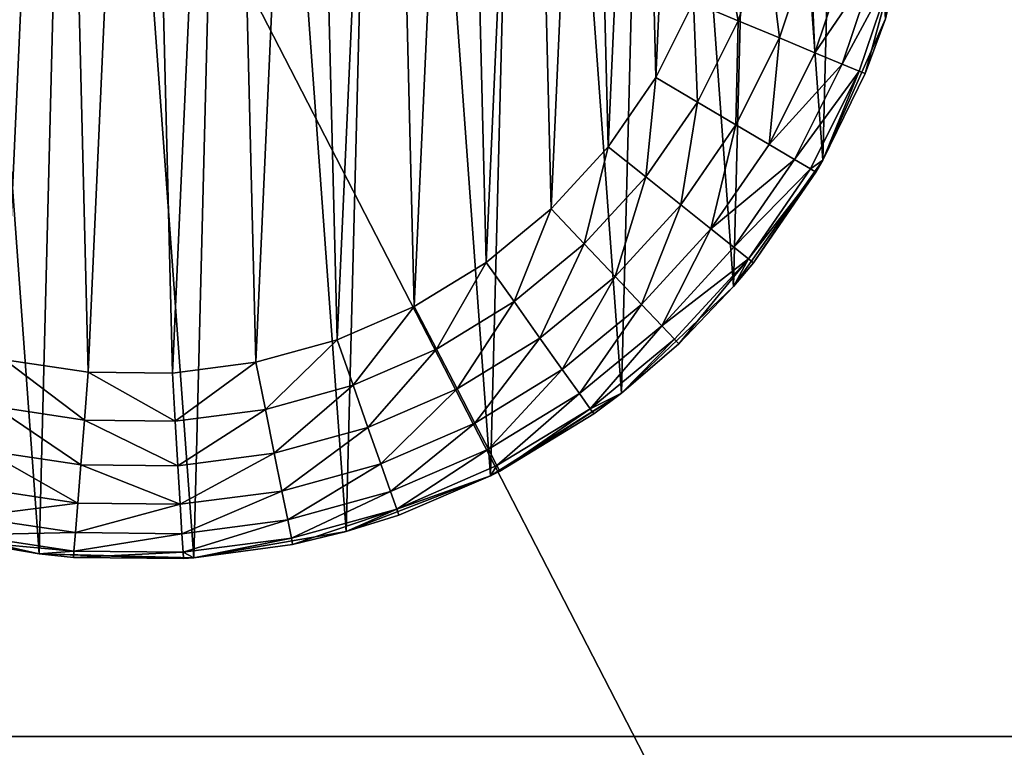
# Model space of a CAD drawing. Header units: millimetres. Extents: x -336 to 335, y 1 to 253.
# Tile 73 of 155: x -4 to 23, y 101 to 120. Entities that reach past the tile are written whole.
import ezdxf

# ---------------------------------------------------------------- set-up
doc = ezdxf.new("R2010")
doc.units = ezdxf.units.MM
doc.header["$LTSCALE"] = 25.4
doc.layers.get('0').update_dxf_attribs({"true_color": 0xff5454})

# ---------------------------------------------------------------- blocks, each defined once
blk = doc.blocks.new('COBA-ANTIQUE-III-9043.STL')
at = {"color": 39, "true_color": 0x42361f}
mesh = blk.add_polyface(dxfattribs=at)
corners = [(-65.316, 252.697, 161.661), (64.25, 1.275, 161.661), (-126.244, 62.203, 161.661), (125.177, 191.769, 161.661)]
mesh.append_faces([[corners[k] for k in face] for face in [(0, 1, 2), (1, 0, 3)]], dxfattribs={"vtx0": -1, "color": 39})
mesh = blk.add_polyface(dxfattribs=at)
corners = [(64.25, 1.275, 167.061), (-65.316, 252.697, 167.061), (-126.244, 62.203, 167.061), (125.177, 191.769, 167.061)]
mesh.append_faces([[corners[k] for k in face] for face in [(0, 1, 2), (1, 0, 3)]], dxfattribs={"vtx0": -1, "color": 39})
at = {"color": 250, "true_color": 0x262626}
mesh = blk.add_polyface(dxfattribs=at)
corners = [(-86.257, 84.466, 150.811), (84.336, 171.855, 150.291), (-86.325, 83.907, 150.291), (83.842, 172.124, 150.811)]
mesh.append_faces([[corners[k] for k in face] for face in [(0, 1, 2), (1, 0, 3)]], dxfattribs={"vtx0": -1, "color": 250})
mesh = blk.add_polyface(dxfattribs=at)
corners = [(83.643, 172.209, 151.211), (83.842, 172.124, 150.811), (-86.257, 84.466, 150.811)]
mesh.append_faces([[corners[k] for k in face] for face in [(0, 1, 2)]], dxfattribs={"color": 250})
mesh = blk.add_polyface(dxfattribs=at)
corners = [(4.265, 131.371, 151.661), (83.643, 172.209, 151.211), (-86.257, 84.466, 150.811)]
mesh.append_faces([[corners[k] for k in face] for face in [(0, 1, 2)]], dxfattribs={"color": 250})
mesh = blk.add_polyface(dxfattribs=at)
corners = [(-86.325, 83.907, 150.291), (84.482, 171.754, 150.189), (-86.327, 83.729, 150.189), (84.336, 171.855, 150.291)]
mesh.append_faces([[corners[k] for k in face] for face in [(0, 1, 2), (1, 0, 3)]], dxfattribs={"vtx0": -1, "color": 250})
mesh = blk.add_polyface(dxfattribs=at)
corners = [(84.482, 171.754, 150.189), (-86.279, 83.304, 150.022), (-86.327, 83.729, 150.189), (84.8, 171.468, 150.022)]
mesh.append_faces([[corners[k] for k in face] for face in [(0, 1, 2), (1, 0, 3)]], dxfattribs={"vtx0": -1, "color": 250})
mesh = blk.add_polyface(dxfattribs=at)
corners = [(84.8, 171.468, 150.022), (-86.127, 82.877, 149.961), (-86.279, 83.304, 150.022), (85.06, 171.095, 149.961)]
mesh.append_faces([[corners[k] for k in face] for face in [(0, 1, 2), (1, 0, 3)]], dxfattribs={"vtx0": -1, "color": 250})
mesh = blk.add_polyface(dxfattribs=at)
corners = [(85.06, 171.095, 149.961), (-85.866, 82.504, 150.022), (-86.127, 82.877, 149.961), (85.213, 170.667, 150.022)]
mesh.append_faces([[corners[k] for k in face] for face in [(0, 1, 2), (1, 0, 3)]], dxfattribs={"vtx0": -1, "color": 250})
mesh = blk.add_polyface(dxfattribs=at)
corners = [(85.213, 170.667, 150.022), (-85.548, 82.218, 150.189), (-85.866, 82.504, 150.022), (85.261, 170.243, 150.189)]
mesh.append_faces([[corners[k] for k in face] for face in [(0, 1, 2), (1, 0, 3)]], dxfattribs={"vtx0": -1, "color": 250})
mesh = blk.add_polyface(dxfattribs=at)
corners = [(85.261, 170.243, 150.189), (-85.403, 82.117, 150.291), (-85.548, 82.218, 150.189), (85.259, 170.065, 150.291)]
mesh.append_faces([[corners[k] for k in face] for face in [(0, 1, 2), (1, 0, 3)]], dxfattribs={"vtx0": -1, "color": 250})
mesh = blk.add_polyface(dxfattribs=at)
corners = [(85.259, 170.065, 150.291), (-84.908, 81.848, 150.811), (-85.403, 82.117, 150.291), (85.191, 169.506, 150.811)]
mesh.append_faces([[corners[k] for k in face] for face in [(0, 1, 2), (1, 0, 3)]], dxfattribs={"vtx0": -1, "color": 250})
mesh = blk.add_polyface(dxfattribs=at)
corners = [(-84.709, 81.763, 151.212), (-84.908, 81.848, 150.811), (85.191, 169.506, 150.811)]
mesh.append_faces([[corners[k] for k in face] for face in [(0, 1, 2)]], dxfattribs={"color": 250})
mesh = blk.add_polyface(dxfattribs=at)
corners = [(-5.331, 122.601, 151.661), (-84.709, 81.763, 151.212), (85.191, 169.506, 150.811)]
mesh.append_faces([[corners[k] for k in face] for face in [(0, 1, 2)]], dxfattribs={"color": 250})
mesh = blk.add_polyface(dxfattribs=at)
corners = [(250.467, 100.986, 198.061), (-249.533, 152.986, 198.061), (-249.533, 100.986, 198.061), (250.467, 152.986, 198.061)]
mesh.append_faces([[corners[k] for k in face] for face in [(0, 1, 2), (1, 0, 3)]], dxfattribs={"vtx0": -1, "color": 250})
mesh = blk.add_polyface(dxfattribs=at)
corners = [(250.467, 152.986, 167.061), (-249.533, 100.986, 167.061), (-249.533, 152.986, 167.061), (250.467, 100.986, 167.061)]
mesh.append_faces([[corners[k] for k in face] for face in [(0, 1, 2), (1, 0, 3)]], dxfattribs={"vtx0": -1, "color": 250})
mesh = blk.add_polyface(dxfattribs=at)
corners = [(-21.621, 129.605, 86.661), (-21.018, 121.335, 86.661), (-21.727, 125.44, 86.661), (-20.705, 133.668, 86.661), (-19.522, 117.447, 86.661), (-19.014, 137.475, 86.661), (-17.296, 113.926, 86.661), (-16.612, 140.879, 86.661), (-14.426, 110.907, 86.661), (-13.593, 143.749, 86.661), (-11.023, 108.505, 86.661), (-10.072, 145.975, 86.661), (-7.216, 106.814, 86.661), (-6.184, 147.471, 86.661), (-3.152, 105.898, 86.661), (-2.079, 148.18, 86.661), (1.013, 105.792, 86.661), (2.086, 148.074, 86.661), (5.118, 106.501, 86.661), (6.149, 147.158, 86.661), (9.005, 107.997, 86.661), (9.956, 145.467, 86.661), (12.527, 110.223, 86.661), (13.36, 143.065, 86.661), (15.546, 113.093, 86.661), (16.23, 140.046, 86.661), (17.948, 116.497, 86.661), (18.456, 136.525, 86.661), (19.639, 120.304, 86.661), (19.952, 132.637, 86.661), (20.555, 124.367, 86.661), (20.661, 128.532, 86.661)]
mesh.append_faces([[corners[k] for k in face] for face in [(0, 1, 2), (30, 29, 31)]], dxfattribs={"vtx0": -1, "color": 250})
mesh.append_faces([[corners[k] for k in face] for face in [(1, 3, 4), (4, 5, 6), (6, 7, 8), (8, 9, 10), (10, 11, 12), (12, 13, 14), (14, 15, 16), (16, 17, 18), (18, 19, 20), (20, 21, 22), (22, 23, 24), (24, 25, 26), (26, 27, 28), (28, 29, 30)]], dxfattribs={"vtx0": -1, "vtx1": -1, "color": 250})
mesh.append_faces([[corners[k] for k in face] for face in [(1, 0, 3), (4, 3, 5), (6, 5, 7), (8, 7, 9), (10, 9, 11), (12, 11, 13), (14, 13, 15), (16, 15, 17), (18, 17, 19), (20, 19, 21), (22, 21, 23), (24, 23, 25), (26, 25, 27), (28, 27, 29)]], dxfattribs={"vtx0": -1, "vtx2": -1, "color": 250})
mesh = blk.add_polyface(dxfattribs=at)
corners = [(-16.71, 125.451, 151.661), (-16.507, 129.969, 151.661), (-16.767, 127.717, 151.661), (-16.339, 123.214, 151.661), (-15.936, 132.163, 151.661), (-15.661, 121.051, 151.661), (-15.066, 134.257, 151.661), (-14.687, 119.004, 151.661), (-13.913, 136.208, 151.661), (-13.439, 117.111, 151.661), (-12.499, 137.981, 151.661), (-11.939, 115.411, 151.661), (-10.852, 139.539, 151.661), (-10.217, 113.937, 151.661), (-9.005, 140.853, 151.661), (-8.307, 112.716, 151.661), (-6.992, 141.897, 151.661), (-6.245, 111.773, 151.661), (-4.854, 142.651, 151.661), (-4.072, 111.126, 151.661), (-2.632, 143.1, 151.661), (-1.83, 110.788, 151.661), (-0.369, 143.235, 151.661), (0.437, 110.765, 151.661), (1.891, 143.054, 151.661), (2.685, 111.058, 151.661), (4.104, 142.56, 151.661), (4.87, 111.661, 151.661), (6.226, 141.764, 151.661), (6.95, 112.562, 151.661), (8.217, 140.679, 151.661), (8.885, 113.744, 151.661), (10.037, 139.328, 151.661), (10.636, 115.183, 151.661), (11.652, 137.737, 151.661), (12.17, 116.853, 151.661), (13.03, 135.936, 151.661), (13.457, 118.719, 151.661), (14.143, 133.962, 151.661), (14.471, 120.747, 151.661), (14.971, 131.851, 151.661), (15.194, 122.896, 151.661), (15.498, 129.646, 151.661), (15.61, 125.124, 151.661), (15.712, 127.389, 151.661)]
mesh.append_faces([[corners[k] for k in face] for face in [(0, 1, 2), (42, 43, 44)]], dxfattribs={"vtx0": -1, "color": 250})
mesh.append_faces([[corners[k] for k in face] for face in [(1, 3, 4), (4, 5, 6), (6, 7, 8), (8, 9, 10), (10, 11, 12), (12, 13, 14), (14, 15, 16), (16, 17, 18), (18, 19, 20), (20, 21, 22), (22, 23, 24), (24, 25, 26), (26, 27, 28), (28, 29, 30), (30, 31, 32), (32, 33, 34), (34, 35, 36), (36, 37, 38), (38, 39, 40), (40, 41, 42)]], dxfattribs={"vtx0": -1, "vtx1": -1, "color": 250})
mesh.append_faces([[corners[k] for k in face] for face in [(1, 0, 3), (4, 3, 5), (6, 5, 7), (8, 7, 9), (10, 9, 11), (12, 11, 13), (14, 13, 15), (16, 15, 17), (18, 17, 19), (20, 19, 21), (22, 21, 23), (24, 23, 25), (26, 25, 27), (28, 27, 29), (30, 29, 31), (32, 31, 33), (34, 33, 35), (36, 35, 37), (38, 37, 39), (40, 39, 41), (42, 41, 43)]], dxfattribs={"vtx0": -1, "vtx2": -1, "color": 250})
mesh = blk.add_polyface(dxfattribs=at)
corners = [(4.265, 131.371, 151.661), (-86.257, 84.466, 150.811), (-6.889, 125.623, 151.661)]
mesh.append_faces([[corners[k] for k in face] for face in [(0, 1, 2)]], dxfattribs={"color": 250})
mesh = blk.add_polyface(dxfattribs=at)
corners = [(15.666, 120.25, 151.491), (15.194, 122.896, 151.661), (14.471, 120.747, 151.661), (16.446, 122.57, 151.491)]
mesh.append_faces([[corners[k] for k in face] for face in [(0, 1, 2), (1, 0, 3)]], dxfattribs={"vtx0": -1, "color": 250})
mesh = blk.add_polyface(dxfattribs=at)
corners = [(16.78, 119.787, 150.991), (16.446, 122.57, 151.491), (15.666, 120.25, 151.491), (17.613, 122.266, 150.991)]
mesh.append_faces([[corners[k] for k in face] for face in [(0, 1, 2), (1, 0, 3)]], dxfattribs={"vtx0": -1, "color": 250})
mesh = blk.add_polyface(dxfattribs=at)
corners = [(17.736, 119.389, 150.197), (17.613, 122.266, 150.991), (16.78, 119.787, 150.991), (18.615, 122.006, 150.197)]
mesh.append_faces([[corners[k] for k in face] for face in [(0, 1, 2), (1, 0, 3)]], dxfattribs={"vtx0": -1, "color": 250})
mesh = blk.add_polyface(dxfattribs=at)
corners = [(19.384, 121.806, 149.161), (17.736, 119.389, 150.197), (18.47, 119.084, 149.161), (18.615, 122.006, 150.197)]
mesh.append_faces([[corners[k] for k in face] for face in [(0, 1, 2), (1, 0, 3)]], dxfattribs={"vtx0": -1, "color": 250})
mesh = blk.add_polyface(dxfattribs=at)
corners = [(19.868, 121.68, 147.955), (18.47, 119.084, 149.161), (18.931, 118.892, 147.955), (19.384, 121.806, 149.161)]
mesh.append_faces([[corners[k] for k in face] for face in [(0, 1, 2), (1, 0, 3)]], dxfattribs={"vtx0": -1, "color": 250})
mesh = blk.add_polyface(dxfattribs=at)
corners = [(19.868, 121.68, 147.955), (18.931, 118.892, 147.955), (19.088, 118.827, 146.661)]
mesh.append_faces([[corners[k] for k in face] for face in [(0, 1, 2)]], dxfattribs={"color": 250})
mesh = blk.add_polyface(dxfattribs=at)
corners = [(19.868, 121.68, 147.955), (19.088, 118.827, 146.661), (19.639, 120.304, 146.661)]
mesh.append_faces([[corners[k] for k in face] for face in [(0, 1, 2)]], dxfattribs={"color": 250})
mesh = blk.add_polyface(dxfattribs=at)
corners = [(14.571, 118.061, 151.491), (14.471, 120.747, 151.661), (13.457, 118.719, 151.661), (15.666, 120.25, 151.491)]
mesh.append_faces([[corners[k] for k in face] for face in [(0, 1, 2), (1, 0, 3)]], dxfattribs={"vtx0": -1, "color": 250})
mesh = blk.add_polyface(dxfattribs=at)
corners = [(15.609, 117.447, 150.991), (15.666, 120.25, 151.491), (14.571, 118.061, 151.491), (16.78, 119.787, 150.991)]
mesh.append_faces([[corners[k] for k in face] for face in [(0, 1, 2), (1, 0, 3)]], dxfattribs={"vtx0": -1, "color": 250})
mesh = blk.add_polyface(dxfattribs=at)
corners = [(19.639, 120.304, 86.661), (19.088, 118.827, 146.661), (17.948, 116.497, 86.661)]
mesh.append_faces([[corners[k] for k in face] for face in [(0, 1, 2)]], dxfattribs={"color": 250})
mesh = blk.add_polyface(dxfattribs=at)
corners = [(19.639, 120.304, 146.661), (19.088, 118.827, 146.661), (19.639, 120.304, 86.661)]
mesh.append_faces([[corners[k] for k in face] for face in [(0, 1, 2)]], dxfattribs={"color": 250})
mesh = blk.add_polyface(dxfattribs=at)
corners = [(16.501, 116.921, 150.197), (16.78, 119.787, 150.991), (15.609, 117.447, 150.991), (17.736, 119.389, 150.197)]
mesh.append_faces([[corners[k] for k in face] for face in [(0, 1, 2), (1, 0, 3)]], dxfattribs={"vtx0": -1, "color": 250})
mesh = blk.add_polyface(dxfattribs=at)
corners = [(18.47, 119.084, 149.161), (16.501, 116.921, 150.197), (17.185, 116.516, 149.161), (17.736, 119.389, 150.197)]
mesh.append_faces([[corners[k] for k in face] for face in [(0, 1, 2), (1, 0, 3)]], dxfattribs={"vtx0": -1, "color": 250})
mesh = blk.add_polyface(dxfattribs=at)
corners = [(18.931, 118.892, 147.955), (17.185, 116.516, 149.161), (17.615, 116.262, 147.955), (18.47, 119.084, 149.161)]
mesh.append_faces([[corners[k] for k in face] for face in [(0, 1, 2), (1, 0, 3)]], dxfattribs={"vtx0": -1, "color": 250})
mesh = blk.add_polyface(dxfattribs=at)
corners = [(18.931, 118.892, 147.955), (17.615, 116.262, 147.955), (17.948, 116.497, 146.661)]
mesh.append_faces([[corners[k] for k in face] for face in [(0, 1, 2)]], dxfattribs={"color": 250})
mesh = blk.add_polyface(dxfattribs=at)
corners = [(18.931, 118.892, 147.955), (17.948, 116.497, 146.661), (19.088, 118.827, 146.661)]
mesh.append_faces([[corners[k] for k in face] for face in [(0, 1, 2)]], dxfattribs={"color": 250})
mesh = blk.add_polyface(dxfattribs=at)
corners = [(19.088, 118.827, 146.661), (17.948, 116.497, 146.661), (17.948, 116.497, 86.661)]
mesh.append_faces([[corners[k] for k in face] for face in [(0, 1, 2)]], dxfattribs={"color": 250})
mesh = blk.add_polyface(dxfattribs=at)
corners = [(13.182, 116.046, 151.491), (13.457, 118.719, 151.661), (12.17, 116.853, 151.661), (14.571, 118.061, 151.491)]
mesh.append_faces([[corners[k] for k in face] for face in [(0, 1, 2), (1, 0, 3)]], dxfattribs={"vtx0": -1, "color": 250})
mesh = blk.add_polyface(dxfattribs=at)
corners = [(14.125, 115.294, 150.991), (14.571, 118.061, 151.491), (13.182, 116.046, 151.491), (15.609, 117.447, 150.991)]
mesh.append_faces([[corners[k] for k in face] for face in [(0, 1, 2), (1, 0, 3)]], dxfattribs={"vtx0": -1, "color": 250})
mesh = blk.add_polyface(dxfattribs=at)
corners = [(14.934, 114.648, 150.197), (15.609, 117.447, 150.991), (14.125, 115.294, 150.991), (16.501, 116.921, 150.197)]
mesh.append_faces([[corners[k] for k in face] for face in [(0, 1, 2), (1, 0, 3)]], dxfattribs={"vtx0": -1, "color": 250})
mesh = blk.add_polyface(dxfattribs=at)
corners = [(17.185, 116.516, 149.161), (14.934, 114.648, 150.197), (15.555, 114.152, 149.161), (16.501, 116.921, 150.197)]
mesh.append_faces([[corners[k] for k in face] for face in [(0, 1, 2), (1, 0, 3)]], dxfattribs={"vtx0": -1, "color": 250})
mesh = blk.add_polyface(dxfattribs=at)
corners = [(11.526, 114.243, 151.491), (12.17, 116.853, 151.661), (10.636, 115.183, 151.661), (13.182, 116.046, 151.491)]
mesh.append_faces([[corners[k] for k in face] for face in [(0, 1, 2), (1, 0, 3)]], dxfattribs={"vtx0": -1, "color": 250})
mesh = blk.add_polyface(dxfattribs=at)
corners = [(17.948, 116.497, 86.661), (16.079, 113.735, 146.661), (15.546, 113.093, 86.661)]
mesh.append_faces([[corners[k] for k in face] for face in [(0, 1, 2)]], dxfattribs={"color": 250})
mesh = blk.add_polyface(dxfattribs=at)
corners = [(17.615, 116.262, 147.955), (15.555, 114.152, 149.161), (15.946, 113.841, 147.955), (17.185, 116.516, 149.161)]
mesh.append_faces([[corners[k] for k in face] for face in [(0, 1, 2), (1, 0, 3)]], dxfattribs={"vtx0": -1, "color": 250})
mesh = blk.add_polyface(dxfattribs=at)
corners = [(17.948, 116.497, 86.661), (17.762, 116.176, 146.661), (16.079, 113.735, 146.661)]
mesh.append_faces([[corners[k] for k in face] for face in [(0, 1, 2)]], dxfattribs={"color": 250})
mesh = blk.add_polyface(dxfattribs=at)
corners = [(17.948, 116.497, 146.661), (17.615, 116.262, 147.955), (17.762, 116.176, 146.661)]
mesh.append_faces([[corners[k] for k in face] for face in [(0, 1, 2)]], dxfattribs={"color": 250})
mesh = blk.add_polyface(dxfattribs=at)
corners = [(17.948, 116.497, 146.661), (17.762, 116.176, 146.661), (17.948, 116.497, 86.661)]
mesh.append_faces([[corners[k] for k in face] for face in [(0, 1, 2)]], dxfattribs={"color": 250})
mesh = blk.add_polyface(dxfattribs=at)
corners = [(17.762, 116.176, 146.661), (15.946, 113.841, 147.955), (16.079, 113.735, 146.661), (17.615, 116.262, 147.955)]
mesh.append_faces([[corners[k] for k in face] for face in [(0, 1, 2), (1, 0, 3)]], dxfattribs={"vtx0": -1, "color": 250})
mesh = blk.add_polyface(dxfattribs=at)
corners = [(12.355, 113.368, 150.991), (13.182, 116.046, 151.491), (11.526, 114.243, 151.491), (14.125, 115.294, 150.991)]
mesh.append_faces([[corners[k] for k in face] for face in [(0, 1, 2), (1, 0, 3)]], dxfattribs={"vtx0": -1, "color": 250})
mesh = blk.add_polyface(dxfattribs=at)
corners = [(9.635, 112.689, 151.491), (10.636, 115.183, 151.661), (8.885, 113.744, 151.661), (11.526, 114.243, 151.491)]
mesh.append_faces([[corners[k] for k in face] for face in [(0, 1, 2), (1, 0, 3)]], dxfattribs={"vtx0": -1, "color": 250})
mesh = blk.add_polyface(dxfattribs=at)
corners = [(13.067, 112.615, 150.197), (14.125, 115.294, 150.991), (12.355, 113.368, 150.991), (14.934, 114.648, 150.197)]
mesh.append_faces([[corners[k] for k in face] for face in [(0, 1, 2), (1, 0, 3)]], dxfattribs={"vtx0": -1, "color": 250})
mesh = blk.add_polyface(dxfattribs=at)
corners = [(13.613, 112.038, 149.161), (14.934, 114.648, 150.197), (13.067, 112.615, 150.197), (15.555, 114.152, 149.161)]
mesh.append_faces([[corners[k] for k in face] for face in [(0, 1, 2), (1, 0, 3)]], dxfattribs={"vtx0": -1, "color": 250})
mesh = blk.add_polyface(dxfattribs=at)
corners = [(10.334, 111.706, 150.991), (11.526, 114.243, 151.491), (9.635, 112.689, 151.491), (12.355, 113.368, 150.991)]
mesh.append_faces([[corners[k] for k in face] for face in [(0, 1, 2), (1, 0, 3)]], dxfattribs={"vtx0": -1, "color": 250})
mesh = blk.add_polyface(dxfattribs=at)
corners = [(15.946, 113.841, 147.955), (13.613, 112.038, 149.161), (13.956, 111.675, 147.955), (15.555, 114.152, 149.161)]
mesh.append_faces([[corners[k] for k in face] for face in [(0, 1, 2), (1, 0, 3)]], dxfattribs={"vtx0": -1, "color": 250})
mesh = blk.add_polyface(dxfattribs=at)
corners = [(7.546, 111.413, 151.491), (8.885, 113.744, 151.661), (6.95, 112.562, 151.661), (9.635, 112.689, 151.491)]
mesh.append_faces([[corners[k] for k in face] for face in [(0, 1, 2), (1, 0, 3)]], dxfattribs={"vtx0": -1, "color": 250})
mesh = blk.add_polyface(dxfattribs=at)
corners = [(15.946, 113.841, 147.955), (13.956, 111.675, 147.955), (14.073, 111.552, 146.661)]
mesh.append_faces([[corners[k] for k in face] for face in [(0, 1, 2)]], dxfattribs={"color": 250})
mesh = blk.add_polyface(dxfattribs=at)
corners = [(15.946, 113.841, 147.955), (14.073, 111.552, 146.661), (15.546, 113.093, 146.661)]
mesh.append_faces([[corners[k] for k in face] for face in [(0, 1, 2)]], dxfattribs={"color": 250})
mesh = blk.add_polyface(dxfattribs=at)
corners = [(15.946, 113.841, 147.955), (15.546, 113.093, 146.661), (16.079, 113.735, 146.661)]
mesh.append_faces([[corners[k] for k in face] for face in [(0, 1, 2)]], dxfattribs={"color": 250})
mesh = blk.add_polyface(dxfattribs=at)
corners = [(16.079, 113.735, 146.661), (15.546, 113.093, 146.661), (15.546, 113.093, 86.661)]
mesh.append_faces([[corners[k] for k in face] for face in [(0, 1, 2)]], dxfattribs={"color": 250})
mesh = blk.add_polyface(dxfattribs=at)
corners = [(10.934, 110.863, 150.197), (12.355, 113.368, 150.991), (10.334, 111.706, 150.991), (13.067, 112.615, 150.197)]
mesh.append_faces([[corners[k] for k in face] for face in [(0, 1, 2), (1, 0, 3)]], dxfattribs={"vtx0": -1, "color": 250})
mesh = blk.add_polyface(dxfattribs=at)
corners = [(14.073, 111.552, 146.661), (12.527, 110.223, 86.661), (15.546, 113.093, 86.661)]
mesh.append_faces([[corners[k] for k in face] for face in [(0, 1, 2)]], dxfattribs={"color": 250})
mesh = blk.add_polyface(dxfattribs=at)
corners = [(15.546, 113.093, 146.661), (14.073, 111.552, 146.661), (15.546, 113.093, 86.661)]
mesh.append_faces([[corners[k] for k in face] for face in [(0, 1, 2)]], dxfattribs={"color": 250})
mesh = blk.add_polyface(dxfattribs=at)
corners = [(8.102, 110.343, 150.991), (9.635, 112.689, 151.491), (7.546, 111.413, 151.491), (10.334, 111.706, 150.991)]
mesh.append_faces([[corners[k] for k in face] for face in [(0, 1, 2), (1, 0, 3)]], dxfattribs={"vtx0": -1, "color": 250})
mesh = blk.add_polyface(dxfattribs=at)
corners = [(5.3, 110.44, 151.491), (6.95, 112.562, 151.661), (4.87, 111.661, 151.661), (7.546, 111.413, 151.491)]
mesh.append_faces([[corners[k] for k in face] for face in [(0, 1, 2), (1, 0, 3)]], dxfattribs={"vtx0": -1, "color": 250})
mesh = blk.add_polyface(dxfattribs=at)
corners = [(13.067, 112.615, 150.197), (11.395, 110.215, 149.161), (13.613, 112.038, 149.161), (10.934, 110.863, 150.197)]
mesh.append_faces([[corners[k] for k in face] for face in [(0, 1, 2), (1, 0, 3)]], dxfattribs={"vtx0": -1, "color": 250})
mesh = blk.add_polyface(dxfattribs=at)
corners = [(13.613, 112.038, 149.161), (11.684, 109.808, 147.955), (13.956, 111.675, 147.955), (11.395, 110.215, 149.161)]
mesh.append_faces([[corners[k] for k in face] for face in [(0, 1, 2), (1, 0, 3)]], dxfattribs={"vtx0": -1, "color": 250})
mesh = blk.add_polyface(dxfattribs=at)
corners = [(2.941, 109.789, 151.491), (4.87, 111.661, 151.661), (2.685, 111.058, 151.661), (5.3, 110.44, 151.491)]
mesh.append_faces([[corners[k] for k in face] for face in [(0, 1, 2), (1, 0, 3)]], dxfattribs={"vtx0": -1, "color": 250})
mesh = blk.add_polyface(dxfattribs=at)
corners = [(8.579, 109.423, 150.197), (10.334, 111.706, 150.991), (8.102, 110.343, 150.991), (10.934, 110.863, 150.197)]
mesh.append_faces([[corners[k] for k in face] for face in [(0, 1, 2), (1, 0, 3)]], dxfattribs={"vtx0": -1, "color": 250})
mesh = blk.add_polyface(dxfattribs=at)
corners = [(11.684, 109.808, 147.955), (12.527, 110.223, 146.661), (13.956, 111.675, 147.955)]
mesh.append_faces([[corners[k] for k in face] for face in [(0, 1, 2)]], dxfattribs={"color": 250})
mesh = blk.add_polyface(dxfattribs=at)
corners = [(13.956, 111.675, 147.955), (12.527, 110.223, 146.661), (14.073, 111.552, 146.661)]
mesh.append_faces([[corners[k] for k in face] for face in [(0, 1, 2)]], dxfattribs={"color": 250})
mesh = blk.add_polyface(dxfattribs=at)
corners = [(5.701, 109.303, 150.991), (7.546, 111.413, 151.491), (5.3, 110.44, 151.491), (8.102, 110.343, 150.991)]
mesh.append_faces([[corners[k] for k in face] for face in [(0, 1, 2), (1, 0, 3)]], dxfattribs={"vtx0": -1, "color": 250})
mesh = blk.add_polyface(dxfattribs=at)
corners = [(12.527, 110.223, 146.661), (12.527, 110.223, 86.661), (14.073, 111.552, 146.661)]
mesh.append_faces([[corners[k] for k in face] for face in [(0, 1, 2)]], dxfattribs={"color": 250})
mesh = blk.add_polyface(dxfattribs=at)
corners = [(-1.934, 109.498, 151.491), (-4.072, 111.126, 151.661), (-4.354, 109.863, 151.491), (-1.83, 110.788, 151.661)]
mesh.append_faces([[corners[k] for k in face] for face in [(0, 1, 2), (1, 0, 3)]], dxfattribs={"vtx0": -1, "color": 250})
mesh = blk.add_polyface(dxfattribs=at)
corners = [(0.514, 109.473, 151.491), (2.685, 111.058, 151.661), (0.437, 110.765, 151.661), (2.941, 109.789, 151.491)]
mesh.append_faces([[corners[k] for k in face] for face in [(0, 1, 2), (1, 0, 3)]], dxfattribs={"vtx0": -1, "color": 250})
mesh = blk.add_polyface(dxfattribs=at)
corners = [(10.934, 110.863, 150.197), (8.945, 108.718, 149.161), (11.395, 110.215, 149.161), (8.579, 109.423, 150.197)]
mesh.append_faces([[corners[k] for k in face] for face in [(0, 1, 2), (1, 0, 3)]], dxfattribs={"vtx0": -1, "color": 250})
mesh = blk.add_polyface(dxfattribs=at)
corners = [(0.514, 109.473, 151.491), (-1.83, 110.788, 151.661), (-1.934, 109.498, 151.491), (0.437, 110.765, 151.661)]
mesh.append_faces([[corners[k] for k in face] for face in [(0, 1, 2), (1, 0, 3)]], dxfattribs={"vtx0": -1, "color": 250})
mesh = blk.add_polyface(dxfattribs=at)
corners = [(3.18, 108.607, 150.991), (5.3, 110.44, 151.491), (2.941, 109.789, 151.491), (5.701, 109.303, 150.991)]
mesh.append_faces([[corners[k] for k in face] for face in [(0, 1, 2), (1, 0, 3)]], dxfattribs={"vtx0": -1, "color": 250})
mesh = blk.add_polyface(dxfattribs=at)
corners = [(6.046, 108.326, 150.197), (8.102, 110.343, 150.991), (5.701, 109.303, 150.991), (8.579, 109.423, 150.197)]
mesh.append_faces([[corners[k] for k in face] for face in [(0, 1, 2), (1, 0, 3)]], dxfattribs={"vtx0": -1, "color": 250})
mesh = blk.add_polyface(dxfattribs=at)
corners = [(11.395, 110.215, 149.161), (9.175, 108.275, 147.955), (11.684, 109.808, 147.955), (8.945, 108.718, 149.161)]
mesh.append_faces([[corners[k] for k in face] for face in [(0, 1, 2), (1, 0, 3)]], dxfattribs={"vtx0": -1, "color": 250})
mesh = blk.add_polyface(dxfattribs=at)
corners = [(9.253, 108.124, 146.661), (9.005, 107.997, 86.661), (12.527, 110.223, 86.661)]
mesh.append_faces([[corners[k] for k in face] for face in [(0, 1, 2)]], dxfattribs={"color": 250})
mesh = blk.add_polyface(dxfattribs=at)
corners = [(9.253, 108.124, 146.661), (12.527, 110.223, 86.661), (11.783, 109.669, 146.661)]
mesh.append_faces([[corners[k] for k in face] for face in [(0, 1, 2)]], dxfattribs={"color": 250})
mesh = blk.add_polyface(dxfattribs=at)
corners = [(11.684, 109.808, 147.955), (11.783, 109.669, 146.661), (12.527, 110.223, 146.661)]
mesh.append_faces([[corners[k] for k in face] for face in [(0, 1, 2)]], dxfattribs={"color": 250})
mesh = blk.add_polyface(dxfattribs=at)
corners = [(11.783, 109.669, 146.661), (12.527, 110.223, 86.661), (12.527, 110.223, 146.661)]
mesh.append_faces([[corners[k] for k in face] for face in [(0, 1, 2)]], dxfattribs={"color": 250})
mesh = blk.add_polyface(dxfattribs=at)
corners = [(-2.03, 108.296, 150.991), (-4.354, 109.863, 151.491), (-4.617, 108.686, 150.991), (-1.934, 109.498, 151.491)]
mesh.append_faces([[corners[k] for k in face] for face in [(0, 1, 2), (1, 0, 3)]], dxfattribs={"vtx0": -1, "color": 250})
mesh = blk.add_polyface(dxfattribs=at)
corners = [(0.586, 108.269, 150.991), (2.941, 109.789, 151.491), (0.514, 109.473, 151.491), (3.18, 108.607, 150.991)]
mesh.append_faces([[corners[k] for k in face] for face in [(0, 1, 2), (1, 0, 3)]], dxfattribs={"vtx0": -1, "color": 250})
mesh = blk.add_polyface(dxfattribs=at)
corners = [(11.684, 109.808, 147.955), (9.253, 108.124, 146.661), (11.783, 109.669, 146.661), (9.175, 108.275, 147.955)]
mesh.append_faces([[corners[k] for k in face] for face in [(0, 1, 2), (1, 0, 3)]], dxfattribs={"vtx0": -1, "color": 250})
mesh = blk.add_polyface(dxfattribs=at)
corners = [(0.586, 108.269, 150.991), (-1.934, 109.498, 151.491), (-2.03, 108.296, 150.991), (0.514, 109.473, 151.491)]
mesh.append_faces([[corners[k] for k in face] for face in [(0, 1, 2), (1, 0, 3)]], dxfattribs={"vtx0": -1, "color": 250})
mesh = blk.add_polyface(dxfattribs=at)
corners = [(3.385, 107.592, 150.197), (5.701, 109.303, 150.991), (3.18, 108.607, 150.991), (6.046, 108.326, 150.197)]
mesh.append_faces([[corners[k] for k in face] for face in [(0, 1, 2), (1, 0, 3)]], dxfattribs={"vtx0": -1, "color": 250})
mesh = blk.add_polyface(dxfattribs=at)
corners = [(8.579, 109.423, 150.197), (6.31, 107.577, 149.161), (8.945, 108.718, 149.161), (6.046, 108.326, 150.197)]
mesh.append_faces([[corners[k] for k in face] for face in [(0, 1, 2), (1, 0, 3)]], dxfattribs={"vtx0": -1, "color": 250})
mesh = blk.add_polyface(dxfattribs=at)
corners = [(8.945, 108.718, 149.161), (6.476, 107.106, 147.955), (9.175, 108.275, 147.955), (6.31, 107.577, 149.161)]
mesh.append_faces([[corners[k] for k in face] for face in [(0, 1, 2), (1, 0, 3)]], dxfattribs={"vtx0": -1, "color": 250})
mesh = blk.add_polyface(dxfattribs=at)
corners = [(-2.113, 107.264, 150.197), (-4.617, 108.686, 150.991), (-4.842, 107.675, 150.197), (-2.03, 108.296, 150.991)]
mesh.append_faces([[corners[k] for k in face] for face in [(0, 1, 2), (1, 0, 3)]], dxfattribs={"vtx0": -1, "color": 250})
mesh = blk.add_polyface(dxfattribs=at)
corners = [(0.648, 107.236, 150.197), (3.18, 108.607, 150.991), (0.586, 108.269, 150.991), (3.385, 107.592, 150.197)]
mesh.append_faces([[corners[k] for k in face] for face in [(0, 1, 2), (1, 0, 3)]], dxfattribs={"vtx0": -1, "color": 250})
mesh = blk.add_polyface(dxfattribs=at)
corners = [(0.648, 107.236, 150.197), (-2.03, 108.296, 150.991), (-2.113, 107.264, 150.197), (0.586, 108.269, 150.991)]
mesh.append_faces([[corners[k] for k in face] for face in [(0, 1, 2), (1, 0, 3)]], dxfattribs={"vtx0": -1, "color": 250})
mesh = blk.add_polyface(dxfattribs=at)
corners = [(6.046, 108.326, 150.197), (3.542, 106.813, 149.161), (6.31, 107.577, 149.161), (3.385, 107.592, 150.197)]
mesh.append_faces([[corners[k] for k in face] for face in [(0, 1, 2), (1, 0, 3)]], dxfattribs={"vtx0": -1, "color": 250})
mesh = blk.add_polyface(dxfattribs=at)
corners = [(6.476, 107.106, 147.955), (9.005, 107.997, 146.661), (9.175, 108.275, 147.955)]
mesh.append_faces([[corners[k] for k in face] for face in [(0, 1, 2)]], dxfattribs={"color": 250})
mesh = blk.add_polyface(dxfattribs=at)
corners = [(9.175, 108.275, 147.955), (9.005, 107.997, 146.661), (9.253, 108.124, 146.661)]
mesh.append_faces([[corners[k] for k in face] for face in [(0, 1, 2)]], dxfattribs={"color": 250})
mesh = blk.add_polyface(dxfattribs=at)
corners = [(6.533, 106.945, 146.661), (5.118, 106.501, 86.661), (9.005, 107.997, 86.661)]
mesh.append_faces([[corners[k] for k in face] for face in [(0, 1, 2)]], dxfattribs={"color": 250})
mesh = blk.add_polyface(dxfattribs=at)
corners = [(6.476, 107.106, 147.955), (6.533, 106.945, 146.661), (9.005, 107.997, 146.661)]
mesh.append_faces([[corners[k] for k in face] for face in [(0, 1, 2)]], dxfattribs={"color": 250})
mesh = blk.add_polyface(dxfattribs=at)
corners = [(6.533, 106.945, 146.661), (9.005, 107.997, 86.661), (9.005, 107.997, 146.661)]
mesh.append_faces([[corners[k] for k in face] for face in [(0, 1, 2)]], dxfattribs={"color": 250})
mesh = blk.add_polyface(dxfattribs=at)
corners = [(9.005, 107.997, 146.661), (9.005, 107.997, 86.661), (9.253, 108.124, 146.661)]
mesh.append_faces([[corners[k] for k in face] for face in [(0, 1, 2)]], dxfattribs={"color": 250})
mesh = blk.add_polyface(dxfattribs=at)
corners = [(-2.113, 107.264, 150.197), (-5.015, 106.9, 149.161), (-2.176, 106.472, 149.161), (-4.842, 107.675, 150.197)]
mesh.append_faces([[corners[k] for k in face] for face in [(0, 1, 2), (1, 0, 3)]], dxfattribs={"vtx0": -1, "color": 250})
mesh = blk.add_polyface(dxfattribs=at)
corners = [(3.385, 107.592, 150.197), (0.695, 106.443, 149.161), (3.542, 106.813, 149.161), (0.648, 107.236, 150.197)]
mesh.append_faces([[corners[k] for k in face] for face in [(0, 1, 2), (1, 0, 3)]], dxfattribs={"vtx0": -1, "color": 250})
mesh = blk.add_polyface(dxfattribs=at)
corners = [(6.31, 107.577, 149.161), (3.641, 106.324, 147.955), (6.476, 107.106, 147.955), (3.542, 106.813, 149.161)]
mesh.append_faces([[corners[k] for k in face] for face in [(0, 1, 2), (1, 0, 3)]], dxfattribs={"vtx0": -1, "color": 250})
mesh = blk.add_polyface(dxfattribs=at)
corners = [(0.648, 107.236, 150.197), (-2.176, 106.472, 149.161), (0.695, 106.443, 149.161), (-2.113, 107.264, 150.197)]
mesh.append_faces([[corners[k] for k in face] for face in [(0, 1, 2), (1, 0, 3)]], dxfattribs={"vtx0": -1, "color": 250})
mesh = blk.add_polyface(dxfattribs=at)
corners = [(3.641, 106.324, 147.955), (3.675, 106.157, 146.661), (6.476, 107.106, 147.955)]
mesh.append_faces([[corners[k] for k in face] for face in [(0, 1, 2)]], dxfattribs={"color": 250})
mesh = blk.add_polyface(dxfattribs=at)
corners = [(6.476, 107.106, 147.955), (3.675, 106.157, 146.661), (5.118, 106.501, 146.661)]
mesh.append_faces([[corners[k] for k in face] for face in [(0, 1, 2)]], dxfattribs={"color": 250})
mesh = blk.add_polyface(dxfattribs=at)
corners = [(6.476, 107.106, 147.955), (5.118, 106.501, 146.661), (6.533, 106.945, 146.661)]
mesh.append_faces([[corners[k] for k in face] for face in [(0, 1, 2)]], dxfattribs={"color": 250})
mesh = blk.add_polyface(dxfattribs=at)
corners = [(-2.176, 106.472, 149.161), (-5.124, 106.412, 147.955), (-2.216, 105.974, 147.955), (-5.015, 106.9, 149.161)]
mesh.append_faces([[corners[k] for k in face] for face in [(0, 1, 2), (1, 0, 3)]], dxfattribs={"vtx0": -1, "color": 250})
mesh = blk.add_polyface(dxfattribs=at)
corners = [(5.118, 106.501, 146.661), (5.118, 106.501, 86.661), (6.533, 106.945, 146.661)]
mesh.append_faces([[corners[k] for k in face] for face in [(0, 1, 2)]], dxfattribs={"color": 250})
mesh = blk.add_polyface(dxfattribs=at)
corners = [(-5.161, 106.246, 146.661), (-7.216, 106.814, 86.661), (-3.152, 105.898, 86.661)]
mesh.append_faces([[corners[k] for k in face] for face in [(0, 1, 2)]], dxfattribs={"color": 250})
mesh = blk.add_polyface(dxfattribs=at)
corners = [(3.542, 106.813, 149.161), (0.725, 105.944, 147.955), (3.641, 106.324, 147.955), (0.695, 106.443, 149.161)]
mesh.append_faces([[corners[k] for k in face] for face in [(0, 1, 2), (1, 0, 3)]], dxfattribs={"vtx0": -1, "color": 250})
mesh = blk.add_polyface(dxfattribs=at)
corners = [(-5.124, 106.412, 147.955), (-5.161, 106.246, 146.661), (-2.216, 105.974, 147.955)]
mesh.append_faces([[corners[k] for k in face] for face in [(0, 1, 2)]], dxfattribs={"color": 250})
mesh = blk.add_polyface(dxfattribs=at)
corners = [(0.695, 106.443, 149.161), (-2.216, 105.974, 147.955), (0.725, 105.944, 147.955), (-2.176, 106.472, 149.161)]
mesh.append_faces([[corners[k] for k in face] for face in [(0, 1, 2), (1, 0, 3)]], dxfattribs={"vtx0": -1, "color": 250})
mesh = blk.add_polyface(dxfattribs=at)
corners = [(0.725, 105.944, 147.955), (1.013, 105.792, 146.661), (3.641, 106.324, 147.955)]
mesh.append_faces([[corners[k] for k in face] for face in [(0, 1, 2)]], dxfattribs={"color": 250})
mesh = blk.add_polyface(dxfattribs=at)
corners = [(3.675, 106.157, 146.661), (1.013, 105.792, 86.661), (5.118, 106.501, 86.661)]
mesh.append_faces([[corners[k] for k in face] for face in [(0, 1, 2)]], dxfattribs={"color": 250})
mesh = blk.add_polyface(dxfattribs=at)
corners = [(3.641, 106.324, 147.955), (1.013, 105.792, 146.661), (3.675, 106.157, 146.661)]
mesh.append_faces([[corners[k] for k in face] for face in [(0, 1, 2)]], dxfattribs={"color": 250})
mesh = blk.add_polyface(dxfattribs=at)
corners = [(3.675, 106.157, 146.661), (5.118, 106.501, 86.661), (5.118, 106.501, 146.661)]
mesh.append_faces([[corners[k] for k in face] for face in [(0, 1, 2)]], dxfattribs={"color": 250})
mesh = blk.add_polyface(dxfattribs=at)
corners = [(-5.161, 106.246, 146.661), (-3.152, 105.898, 86.661), (-3.152, 105.898, 146.661)]
mesh.append_faces([[corners[k] for k in face] for face in [(0, 1, 2)]], dxfattribs={"color": 250})
mesh = blk.add_polyface(dxfattribs=at)
corners = [(-2.216, 105.974, 147.955), (-5.161, 106.246, 146.661), (-3.152, 105.898, 146.661)]
mesh.append_faces([[corners[k] for k in face] for face in [(0, 1, 2)]], dxfattribs={"color": 250})
mesh = blk.add_polyface(dxfattribs=at)
corners = [(1.013, 105.792, 146.661), (1.013, 105.792, 86.661), (3.675, 106.157, 146.661)]
mesh.append_faces([[corners[k] for k in face] for face in [(0, 1, 2)]], dxfattribs={"color": 250})
mesh = blk.add_polyface(dxfattribs=at)
corners = [(-2.216, 105.974, 147.955), (-3.152, 105.898, 146.661), (-2.229, 105.804, 146.661)]
mesh.append_faces([[corners[k] for k in face] for face in [(0, 1, 2)]], dxfattribs={"color": 250})
mesh = blk.add_polyface(dxfattribs=at)
corners = [(-3.152, 105.898, 146.661), (-3.152, 105.898, 86.661), (-2.229, 105.804, 146.661)]
mesh.append_faces([[corners[k] for k in face] for face in [(0, 1, 2)]], dxfattribs={"color": 250})
mesh = blk.add_polyface(dxfattribs=at)
corners = [(1.013, 105.792, 146.661), (-3.152, 105.898, 86.661), (1.013, 105.792, 86.661)]
mesh.append_faces([[corners[k] for k in face] for face in [(0, 1, 2)]], dxfattribs={"color": 250})
mesh = blk.add_polyface(dxfattribs=at)
corners = [(0.735, 105.774, 146.661), (-3.152, 105.898, 86.661), (1.013, 105.792, 146.661)]
mesh.append_faces([[corners[k] for k in face] for face in [(0, 1, 2)]], dxfattribs={"color": 250})
mesh = blk.add_polyface(dxfattribs=at)
corners = [(-2.229, 105.804, 146.661), (-3.152, 105.898, 86.661), (0.735, 105.774, 146.661)]
mesh.append_faces([[corners[k] for k in face] for face in [(0, 1, 2)]], dxfattribs={"color": 250})
mesh = blk.add_polyface(dxfattribs=at)
corners = [(0.725, 105.944, 147.955), (-2.229, 105.804, 146.661), (0.735, 105.774, 146.661), (-2.216, 105.974, 147.955)]
mesh.append_faces([[corners[k] for k in face] for face in [(0, 1, 2), (1, 0, 3)]], dxfattribs={"vtx0": -1, "color": 250})
mesh = blk.add_polyface(dxfattribs=at)
corners = [(0.725, 105.944, 147.955), (0.735, 105.774, 146.661), (1.013, 105.792, 146.661)]
mesh.append_faces([[corners[k] for k in face] for face in [(0, 1, 2)]], dxfattribs={"color": 250})
mesh = blk.add_polyface(dxfattribs=at)
corners = [(250.467, 100.986, 198.061), (-249.533, 100.986, 167.061), (250.467, 100.986, 167.061), (-249.533, 100.986, 198.061)]
mesh.append_faces([[corners[k] for k in face] for face in [(0, 1, 2), (1, 0, 3)]], dxfattribs={"vtx0": -1, "color": 250})

msp = doc.modelspace()

# ---------------------------------------------------------------- block references
at = {"color": 0}
msp.add_blockref('COBA-ANTIQUE-III-9043.STL', (0, 0), dxfattribs=at)

doc.saveas('drawing.dxf')
